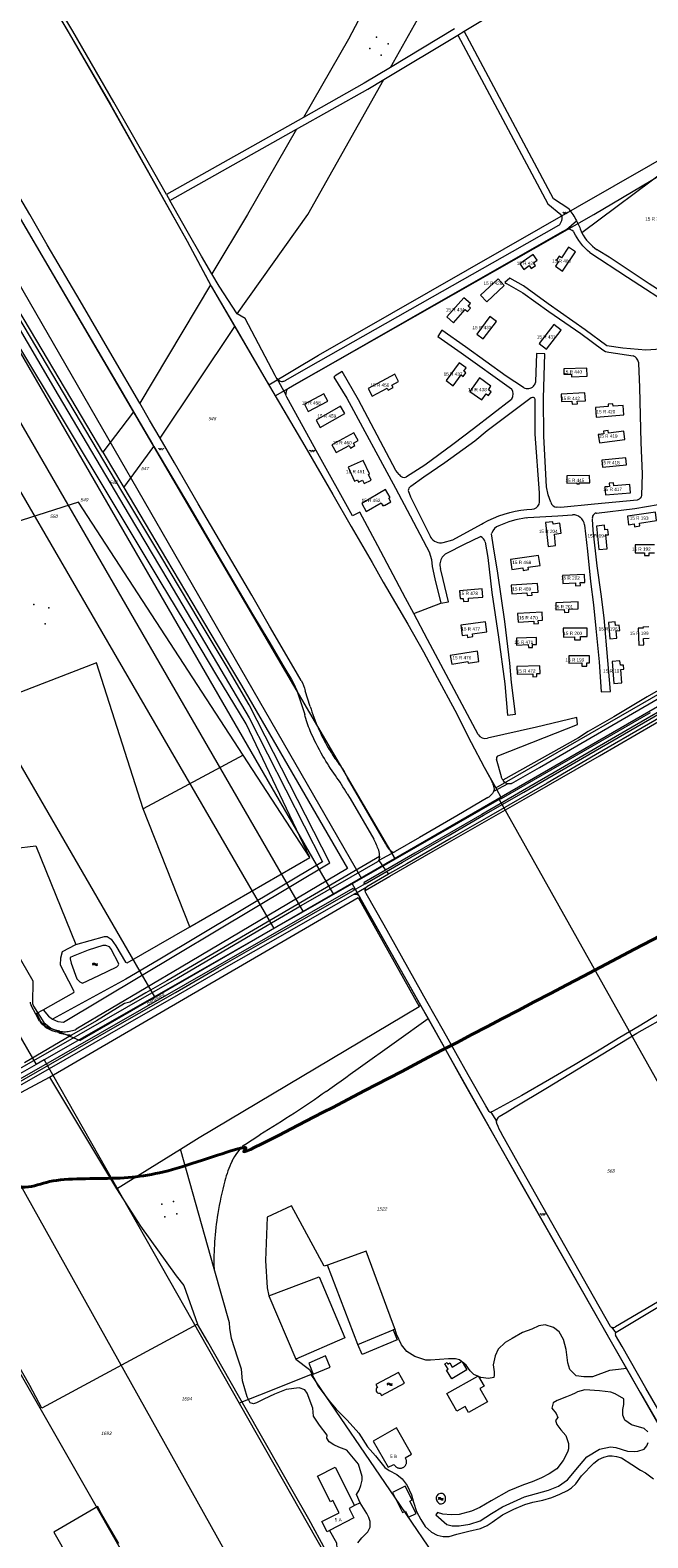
# Model space of a CAD drawing. Header units: metres. Extents: x 172462 to 175458, y 452773 to 455615.
# Tile 12 of 45: x 173588 to 173867, y 453403 to 454083. Entities that reach past the tile are written whole.
import ezdxf
from ezdxf.enums import TextEntityAlignment as Align

# ---------------------------------------------------------------- set-up
doc = ezdxf.new("R2010")
doc.units = ezdxf.units.M
doc.header["$MEASUREMENT"] = 0
doc.linetypes.add('DGN Style 3', pattern=[149.865194, 107.046567, -42.818627])
doc.linetypes.add('DGN Style 7', pattern=[214.093135, 96.341911, -42.818627, 32.11397, -42.818627])
for name, color, linetype, lineweight in [('BGT Ondergrond', 7, 'Continuous', 0), ('DKK ondergrond', 7, 'Continuous', 0), ('DWA hoofdleiding (stramien) (revisie)', 11, 'DGN Style 3', 0), ('Meldgebied', 5, 'Continuous', 40), ('Pers-druk hoofdleiding (stramien) (revisie)', 30, 'DGN Style 7', 0)]:
    doc.layers.add(name, color=color, linetype=linetype, lineweight=lineweight)
doc.styles.add('Style-Arial', font='arial.ttf')
doc.styles.add('Style-arial I 0.26180', font='arial.shx', dxfattribs={"oblique": 15})

# ---------------------------------------------------------------- blocks, each defined once
blk = doc.blocks.new('BGT-296')
at = {"layer": 'BGT Ondergrond', "color": 140, "linetype": 'Continuous', "lineweight": 0, "extrusion": (0, 0, -1)}
for centre in [(0.04, -0.026), (0.04, -0.066)]:
    blk.add_arc(centre, 0.0608, 48.8879, 131.1121, dxfattribs=at)
at = {"layer": 'BGT Ondergrond', "color": 140, "linetype": 'Continuous', "lineweight": 0}
for centre in [(0.04, 0.066), (0.04, 0.026)]:
    blk.add_arc(centre, 0.0608, 228.8879, 311.1121, dxfattribs=at)
blk = doc.blocks.new('*U16')
at = {"layer": 'BGT Ondergrond', "color": 7, "linetype": 'Continuous', "lineweight": 0}
for centre in [(-0.3, 0.35), (0, 0.25), (-0.1, -0.05), (0.1, -0.45), (0.2, -0.15)]:
    blk.add_circle(centre, 0.0447, dxfattribs=at)
blk = doc.blocks.new('BGT-271C_1')
at = {"layer": 'BGT Ondergrond', "color": 7, "linetype": 'Continuous', "lineweight": 0, "xscale": 0.07267220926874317, "yscale": 0.07267220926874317, "zscale": 0.07267220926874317, "rotation": 243.434948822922}
blk.add_blockref('*U16', (0, 0), dxfattribs=at)

msp = doc.modelspace()

# ---------------------------------------------------------------- linework, layer by layer
at = {"layer": 'BGT Ondergrond', "color": 7, "linetype": 'Continuous', "lineweight": 0, "flags": 128}
for points in [[(173784.21, 454082.67), (173799.37, 454091.77), (173891, 454143.94)], [(173756.6, 454125.93), (173732, 454079.11), (173711.66, 454043.77)], [(173596.45, 454097.8), (173605.94, 454081.72), (173624.52, 454049.63)], [(173649.89, 454008.99), (173644.17, 454019.15), (173626.08, 454050.63), (173607.53, 454082.66), (173598.07, 454098.69)], [(173751.06, 454066.41), (173767.22, 454095.17), (173770.82, 454100.65)], [(173779.86, 454083.72), (173751.06, 454066.41)], [(173747.95, 454060.88), (173781.34, 454080.94)], [(173781.34, 454080.94), (173784.21, 454082.67)], [(173781.34, 454080.94), (173822.02, 454004.78), (173827.96, 454000)], [(173831.53, 454002.51), (173824.57, 454007.1), (173784.21, 454082.67)], [(173637.8, 453914.82), (173625.38, 453936.23), (173610.87, 453961.05), (173596.06, 453986.29), (173588.2, 454000), (173546.88, 454070.15)], [(173544.8, 454064.58), (173594.69, 453979.66), (173612.93, 453948.69), (173628.94, 453921.32), (173635.06, 453910.91)], [(173751.06, 454066.41), (173739.12, 454059.23), (173711.66, 454043.77)], [(173681.74, 453955.18), (173713.74, 454000), (173747.95, 454060.88)], [(173708.59, 454038.44), (173740.7, 454056.52), (173747.95, 454060.88)], [(173946.23, 454061.95), (173876.98, 454021.26), (173837.32, 453991.74)], [(173624.52, 454049.63), (173659.15, 453988), (173669.78, 453968.2)], [(173621.19, 453892.68), (173606.71, 453917.14), (173588.49, 453947.81), (173529.8, 454046.21), (173322.41, 453928.51), (173269.1, 453898.26), (173261.61, 453894.47)], [(173711.66, 454043.77), (173649.89, 454008.99)], [(173171.86, 453835.6), (173272.05, 453893.03), (173529.71, 454039.27), (173560.39, 453987.31), (173582.27, 453950.42), (173601.05, 453918.51), (173633.01, 453864.36), (173650.46, 453834.92), (173665.56, 453809.58), (173677.85, 453788.61), (173687.18, 453772.93), (173720.35, 453707.84), (173646.16, 453663.54), (173631.46, 453654.87), (173598.42, 453636.94)], [(173687.23, 453778.77), (173677.22, 453795.67), (173664.57, 453816.72), (173647.31, 453845.86), (173629.73, 453875.18), (173613.49, 453902.6), (173572.99, 453970.55), (173531.11, 454041.21), (173271.56, 453893.91)], [(173651.43, 454006.25), (173708.59, 454038.44)], [(173708.59, 454038.44), (173686.47, 454000), (173670.39, 453973.22)], [(173714.61, 453709.89), (173685.86, 453770.16), (173672.65, 453791.96), (173661.8, 453810.16), (173647.06, 453834.61), (173631.66, 453860.05), (173597.52, 453917.04), (173578.43, 453948.69), (173560.95, 453977.99), (173527.92, 454032.5), (173400.37, 453960.11)], [(173649.89, 454008.99), (173651.43, 454006.25)], [(174290.63, 454014.1), (174000, 453850.15), (173983.45, 453840.34), (173956.93, 453824.74), (173929.65, 453808.95), (173909.49, 453797.21), (173883.25, 453782.11), (173857.27, 453766.98), (173827.68, 453749.82), (173810.61, 453739.88), (173792.19, 453729.21), (173761.92, 453711.74), (173748.79, 453704.11)], [(173670.39, 453973.22), (173665.68, 453981.15), (173659.18, 453992.52), (173651.43, 454006.25)], [(173827.41, 453995.48), (173827.16, 453995.22), (173826.88, 453995), (173805.9, 453983.13)], [(173830.49, 453993.25), (173834.93, 453997.21)], [(173775.93, 453962.29), (173828.58, 453992.29), (173830.1, 453993.13), (173830.27, 453993.19), (173830.49, 453993.25)], [(173833.6, 453992.3), (173833.75, 453992)], [(173837.32, 453991.74), (173837.17, 453992.18)], [(173805.9, 453983.13), (173769.78, 453962.64), (173712.76, 453930.33), (173703.59, 453925.12), (173703.56, 453925.1)], [(173840.98, 453982.82), (173858, 453971.69), (173879.74, 453957.55), (173896.13, 453946.69), (173899.48, 453944.32), (173899.83, 453943.96)], [(173903.92, 453944.83), (173901.66, 453946.75), (173887.8, 453955.96), (173867.7, 453968.73), (173849.68, 453980.68), (173844.74, 453983.73), (173844.31, 453984.03)], [(173669.78, 453968.2), (173637.8, 453914.82)], [(173669.78, 453968.2), (173670.08, 453967.64), (173680.68, 453949.52)], [(173681.74, 453955.18), (173673.69, 453967.67), (173670.39, 453973.22)], [(173899.16, 453943.05), (173899.11, 453943.05), (173883.76, 453940.38), (173879.68, 453939.67), (173875.32, 453939.32), (173866.33, 453938.72), (173855.81, 453939.75), (173848.73, 453940.68), (173838.86, 453947.97), (173822.2, 453959.74), (173811.07, 453967.85), (173804.82, 453971.23), (173802.67, 453969.37), (173803.42, 453968.9), (173810.69, 453964.68), (173822.46, 453956.29), (173836.95, 453946.26), (173846.82, 453938.87), (173848.09, 453938.23), (173849.63, 453937.86)], [(173704.54, 453921.29), (173704.62, 453921.36), (173704.96, 453921.7), (173708.57, 453923.7), (173723.12, 453932.07), (173775.93, 453962.29)], [(173699.9, 453925.77), (173699.35, 453926.48), (173698.92, 453927.3), (173685.45, 453953.02), (173681.74, 453955.18)], [(173647.02, 453899.04), (173680.68, 453949.52)], [(173680.68, 453949.52), (173694.95, 453925.12), (173712.31, 453895.39), (173724.91, 453873.61), (173733.19, 453859.22), (173742.7, 453842.94), (173747.73, 453834.11)], [(173811.07, 453921.89), (173803.19, 453927.08), (173784.8, 453940.29), (173774.2, 453947.76), (173772.42, 453944.88), (173782.84, 453937.59), (173805.67, 453921.38)], [(173823.38, 453870.17), (173822.11, 453873.44), (173821.49, 453877.17), (173820.28, 453899.95), (173820.14, 453917.19), (173820.74, 453937.16), (173816.84, 453937.26), (173816.49, 453924.42), (173816.45, 453924.22)], [(173849.63, 453937.86), (173860.52, 453936.29)], [(173754.96, 453882.6), (173753.42, 453884.51), (173743.67, 453902.96), (173736.54, 453916.32), (173729.22, 453929.14), (173726.04, 453927.15), (173725.4, 453926.6), (173731.27, 453917.15), (173738.32, 453903.97), (173746.27, 453889.25), (173753.22, 453876.52), (173759.91, 453864.07), (173767.31, 453850.08), (173768.48, 453847.81), (173769.57, 453844.26), (173769.83, 453841.09), (173770.99, 453835.64), (173773.69, 453824.56)], [(173862.91, 453933.35), (173862.94, 453933.11), (173862.96, 453932.92), (173863.46, 453921.94), (173863.69, 453909.5), (173864.02, 453897.16), (173864.6, 453882.91), (173864.3, 453873.2), (173864.09, 453872.63), (173863.72, 453872), (173863.23, 453871.57), (173862.41, 453871.16), (173843.07, 453869.23), (173827.82, 453867.83), (173826.18, 453867.9), (173826.15, 453867.9)], [(173703.76, 453918.76), (173699.9, 453925.77)], [(173700.57, 453925.17), (173699.9, 453925.77)], [(173647.02, 453899.04), (173642.25, 453907.16), (173637.8, 453914.82)], [(173761.5, 453819.92), (173757.84, 453826.88), (173745.26, 453850.54), (173737.13, 453865.67), (173733.88, 453864.07), (173718.25, 453892.2), (173704.23, 453917.63), (173703.94, 453918.15), (173703.76, 453918.76)], [(173805.79, 453916.77), (173805.66, 453916.57), (173788.47, 453903.27), (173779.19, 453896.22), (173766.55, 453886.9), (173758.17, 453881.66)], [(173814.48, 453917.22), (173794.66, 453902.39), (173789.11, 453897.77), (173775.47, 453888.01), (173766.11, 453881.4), (173760.2, 453877.25), (173760.08, 453877.19)], [(173816.38, 453900.87), (173816.34, 453915.84), (173816.34, 453916.49), (173816.33, 453916.51)], [(173635.06, 453910.91), (173621.19, 453892.68)], [(173635.06, 453910.91), (173643.6, 453896.39), (173644.22, 453895.34)], [(173818.21, 453874.36), (173816.38, 453900.87)], [(173630.56, 453876.88), (173644.22, 453895.34)], [(173644.22, 453895.34), (173660.8, 453867.2), (173673.7, 453845.19), (173688.75, 453819.68), (173696.01, 453807.42), (173702.85, 453795.84), (173706.3, 453790.15), (173707.22, 453788.53), (173708.04, 453786.87)], [(173710.67, 453789.75), (173707.37, 453795.46), (173696.39, 453814.2), (173688.36, 453828.21), (173677.82, 453846.18), (173664.23, 453869.49), (173653.5, 453887.99), (173647.02, 453899.04)], [(173621.19, 453892.68), (173625.03, 453886.2), (173630.56, 453876.88)], [(174037.92, 453880.81), (174024.61, 453872.95), (174014.34, 453866.91), (174006.33, 453862.12), (173983.42, 453849.04), (173964.42, 453838.31), (173935.41, 453821.43), (173929.04, 453817.91), (173907.49, 453805.73), (173888.58, 453794.81), (173879.12, 453789.58), (173873.94, 453786.33), (173866.85, 453782.27), (173851.75, 453773.25), (173840.2, 453766.66), (173835.93, 453763.77), (173801.64, 453744.79)], [(173630.56, 453876.88), (173649.88, 453844.34), (173672.8, 453805.8), (173683.77, 453787.42), (173731.61, 453704.93), (173656.5, 453660.42), (173609.17, 453632.38)], [(173759.01, 453875.43), (173760.1, 453872.62), (173768.85, 453854.9), (173768.95, 453854.71), (173769.09, 453854.45)], [(173818.06, 453869.29), (173818.2, 453870.19), (173818.21, 453874.36)], [(173610.1, 453870.12), (173558.65, 453853.78)], [(173684.52, 453756.02), (173610.1, 453870.12)], [(173812.48, 453866.84), (173814.75, 453867.02), (173814.77, 453867.02)], [(173843.89, 453865.28), (173843.98, 453865.29), (173861.3, 453867.26), (173871.8, 453869.11)], [(173774.83, 453851.98), (173779.19, 453853.24), (173792.1, 453860.28), (173792.83, 453860.7)], [(173799.89, 453859.51), (173799.92, 453859.52)], [(173812.26, 453863.15), (173813.01, 453863.25), (173826.53, 453864.02), (173833.21, 453864.46)], [(173838.59, 453859.93), (173838.6, 453859.88), (173839.93, 453848.08), (173841.26, 453834.46), (173842.68, 453823.93), (173843.65, 453813.22), (173845.15, 453798.15), (173846.12, 453784.53), (173850.38, 453784.79), (173849.15, 453798.68), (173847.38, 453817.92), (173846.14, 453828.73), (173844.27, 453841.53), (173842.5, 453857.6), (173842.15, 453862.59)], [(173776.27, 453847.09), (173776.38, 453847.15), (173784.38, 453851.3), (173791.65, 453854.64)], [(173793.72, 453852.21), (173793.73, 453852.19), (173794.89, 453845.19), (173796.75, 453829.49), (173799.78, 453809.24), (173802.54, 453788.27), (173803.87, 453774.02), (173807.41, 453774.55), (173805.63, 453788.81), (173804.81, 453797.6), (173802.59, 453816.39), (173799.47, 453838.09), (173797.57, 453850.01), (173796.66, 453855.92), (173796.73, 453856.19)], [(173773.69, 453824.56), (173777.23, 453825.27), (173774.71, 453835.26), (173773.55, 453840.26)], [(173747.73, 453834.11), (173758.8, 453815.07), (173765.84, 453802.66), (173772.09, 453791.06), (173779.97, 453776.36), (173787.49, 453761.79), (173793.33, 453750.64), (173796.64, 453744.62), (173796.76, 453744.4)], [(173805.68, 453743.23), (173806.65, 453743.79), (173818.2, 453750.43), (173895.82, 453795.5), (173915.63, 453807.09), (173962.42, 453834.29)], [(173761.5, 453819.92), (173773.69, 453824.56)], [(173790.53, 453765.27), (173767.67, 453808.19), (173761.5, 453819.92)], [(173932.96, 453808.09), (173914.36, 453797.39), (173892.09, 453784.29), (173867.4, 453770.03), (173843.6, 453756.1), (173821.76, 453743.42), (173796.28, 453728.8), (173778.43, 453718.53), (173758.34, 453707.04)], [(173845.3, 453755.72), (173878.5, 453774.97), (173905.63, 453790.88), (173923.71, 453801.45), (173934.28, 453807.58)], [(173639.33, 453731.75), (173618.33, 453797.67), (173572.92, 453780.23)], [(173708.04, 453786.87), (173708.77, 453785.16), (173712.27, 453774.36)], [(173714.77, 453777.94), (173712.53, 453785.1)], [(173749.13, 453703.51), (173756.41, 453707.73), (173776.98, 453719.6), (173792.96, 453728.88), (173811.14, 453739.33), (173894.58, 453787.65)], [(173598.42, 453636.94), (173600.84, 453635.81), (173603.43, 453635.58), (173723.59, 453707.41), (173687.23, 453778.77)], [(173799.48, 453755.69), (173799.96, 453755.88), (173835.39, 453769.88), (173835.04, 453772.96), (173816.88, 453768.65), (173794.72, 453763.62)], [(173684.52, 453756.02), (173639.33, 453731.75)], [(173714.61, 453709.89), (173684.52, 453756.02)], [(173739.53, 453694.94), (173750.69, 453701.36), (173770.3, 453712.64), (173811.27, 453736.23), (173845.3, 453755.72)], [(173801.64, 453744.79), (173801.16, 453745.89), (173801.08, 453746.18), (173798.82, 453754.17)], [(173750.39, 453713.64), (173749.21, 453715.39), (173748.89, 453715.95), (173731.66, 453745.83), (173730.17, 453748.42)], [(173801.64, 453744.79), (173802.33, 453743.84)], [(173731.5, 453738.58), (173732.75, 453736.44), (173743.53, 453718.06)], [(173794.91, 453736.85), (173780.94, 453728.67), (173764.15, 453718.88), (173753.15, 453712.5), (173753, 453712.41)], [(173797.54, 453739.58), (173797.02, 453738.73)], [(173797.42, 453742.57), (173797.63, 453741.57), (173797.76, 453740.56), (173797.54, 453739.58)], [(173803.93, 453743.08), (173797.54, 453739.58)], [(173660.38, 453678.59), (173639.33, 453731.75)], [(173571.28, 453685.1), (173560.48, 453711.49), (173590.85, 453715.07)], [(173590.85, 453715.07), (173608.93, 453670.53)], [(173746.11, 453710.28), (173650.03, 453654.2), (173640.6, 453648.83), (173633.3, 453644.61), (173630.89, 453644.02), (173618.32, 453636.16), (173606.94, 453629.65)], [(173660.38, 453678.59), (173714.61, 453709.89)], [(173753, 453712.41), (173745.72, 453708.42)], [(173745.72, 453708.42), (173745.99, 453708.94), (173746.09, 453709.47), (173746.12, 453710.01), (173746.12, 453710.14), (173746.11, 453710.28)], [(173560.37, 453601.43), (173599.13, 453623.44), (173654.55, 453655.24), (173691.13, 453676.73), (173710.66, 453688.15), (173733.17, 453701.06), (173745.31, 453708), (173745.72, 453708.42)], [(173748.79, 453704.11), (173739.16, 453698.5)], [(173739.58, 453697.98), (173749.13, 453703.51)], [(173745.72, 453708.42), (173748.79, 453704.11)], [(173749.13, 453703.51), (173750.06, 453702.25)], [(173758.34, 453707.04), (173750.57, 453702.55), (173750.06, 453702.25)], [(173734.03, 453695.83), (173391.63, 453500), (173382.43, 453494.84), (173343.35, 453472.74), (173320.9, 453460.25), (173300.37, 453448.78), (173283.71, 453439.37), (173264.32, 453428.3), (173245.01, 453417.15), (173228.05, 453407.46), (173205.65, 453394.59), (173191.02, 453386.1), (173194.44, 453387.49)], [(173739.58, 453697.98), (173734.33, 453694.91)], [(173734.64, 453693.22), (173740.28, 453696.6)], [(173750.06, 453702.25), (173740.28, 453696.6)], [(173729.61, 453690.47), (173695.65, 453670.97), (173675.84, 453659.74), (173655.22, 453647.87), (173631.22, 453634.14), (173596.93, 453614.46), (173564.69, 453596.14), (173527.79, 453575.07), (173501.21, 453559.98), (173477.6, 453546.47), (173459.73, 453536.15), (173431.83, 453520.28)], [(173472.88, 453545.37), (173493.26, 453557.01), (173546.81, 453587.69), (173573.38, 453602.82), (173597.71, 453616.77), (173628.85, 453634.59), (173653.95, 453648.98), (173673.38, 453660.17), (173693.39, 453671.58), (173706.93, 453679.33), (173726.69, 453690.62), (173734.33, 453694.91)], [(173597.11, 453610.64), (173736.36, 453691.79), (173763.9, 453642.67)], [(173734.64, 453693.22), (173729.61, 453690.47)], [(173764.54, 453643.27), (173759.4, 453652.43), (173751.56, 453666.28), (173742.19, 453682.96), (173737.23, 453691.85), (173737.1, 453692.08), (173736.71, 453692.54), (173736.27, 453692.96)], [(173795.54, 453595.23), (173793.97, 453597.72), (173786.01, 453611.76), (173774.94, 453631.61), (173767.47, 453644.81), (173748.08, 453679.33), (173740, 453693.57), (173739.68, 453694.13), (173739.53, 453694.94)], [(173952.28, 453686.28), (173925.33, 453671.11), (173911.01, 453663), (173902.27, 453657.81), (173891.45, 453650.97), (173881.49, 453644.8), (173863.23, 453633.69), (173854.54, 453628.61), (173845.99, 453623.34), (173834.3, 453616.35), (173822.8, 453609.59), (173810.22, 453602.4), (173797.09, 453595.23), (173796.65, 453594.99), (173796.36, 453594.9)], [(173608.93, 453670.53), (173621.83, 453674.13), (173623.1, 453674.13), (173624.91, 453673.03), (173627.08, 453669.94), (173631.42, 453662.67), (173632.1, 453662.27), (173660.38, 453678.59)], [(173594.18, 453641.15), (173608.11, 453648.93), (173608.2, 453649.36), (173605.8, 453654.02), (173602.01, 453661.29), (173602.2, 453664.56), (173602.93, 453667.46), (173608.93, 453670.53)], [(173625.25, 453667.81), (173625.07, 453668.35), (173624.08, 453669.53), (173622.44, 453670.17), (173621.08, 453670.18), (173614.45, 453668.02), (173607.73, 453665.31), (173606.46, 453664.68), (173606.37, 453664.04), (173606.81, 453662.14), (173609.43, 453655.14), (173610.69, 453653.69), (173611.96, 453653.14), (173619.32, 453656.57), (173627.41, 453660.54), (173628.14, 453661.17), (173628.32, 453661.72), (173628.14, 453662.44), (173625.25, 453667.81)], [(173799.94, 453592.79), (173800.11, 453592.9), (173803.74, 453595.07), (173807.35, 453597.27), (173821.17, 453605.55), (173842.71, 453618.75), (173862.27, 453630.49), (173877.71, 453639.31), (173914.08, 453659.85)], [(173590.88, 453639.16), (173588.91, 453642.75), (173588.74, 453643.07)], [(173591.38, 453639.46), (173591.33, 453639.58), (173594.18, 453641.15)], [(173594.18, 453641.15), (173596.58, 453638.16), (173598.42, 453636.94)], [(173656.16, 453578.21), (173664.65, 453583.46), (173763.9, 453642.67)], [(173763.9, 453642.67), (173764.54, 453643.27)], [(173764.54, 453643.27), (173767.97, 453637.16)], [(173590.88, 453639.16), (173590.95, 453639.2), (173591.38, 453639.46)], [(173592.61, 453636.02), (173590.88, 453639.16)], [(173594.95, 453634.05), (173593.79, 453635.11), (173592.84, 453636.35), (173591.38, 453639.46)], [(173753.76, 453626.98), (173767.97, 453637.16)], [(173767.97, 453637.16), (173776.03, 453622.85), (173784.47, 453607.74), (173800.22, 453579.87), (173810.79, 453561.24), (173851.25, 453490.25), (173857.52, 453479.29)], [(173606.94, 453629.65), (173585.74, 453617.19)], [(173601.66, 453631.43), (173599.15, 453632.05), (173596.96, 453632.88)], [(173601.08, 453630.84), (173599.78, 453631.23), (173598.49, 453631.65)], [(173721.91, 453604.24), (173724.69, 453606.22), (173726.72, 453607.67), (173728.75, 453609.12), (173730.78, 453610.59), (173732.81, 453612.05), (173736.39, 453614.63), (173753.76, 453626.98)], [(173528.35, 453574.02), (173597.11, 453610.64)], [(173597.11, 453610.64), (173627.24, 453560.33)], [(174047.72, 453610.53), (173975.1, 453568.68), (173907.8, 453529.84), (173876.69, 453512.12), (173852.52, 453498)], [(173796.36, 453594.9), (173798.84, 453590.85)], [(173796.36, 453594.9), (173796.36, 453594.9)], [(173799.02, 453589.72), (173798.93, 453590.09), (173798.89, 453590.25), (173798.84, 453590.85)], [(173685.14, 453580.19), (173691.95, 453584.67)], [(173808.81, 453571.54), (173801.08, 453585.28)], [(173663.81, 453499.26), (173593.57, 453461.41), (173588.17, 453471.51), (173581.88, 453482.7), (173564.8, 453512.46), (173564.71, 453512.64), (173555.82, 453528.58), (173548.04, 453542.21), (173528.35, 453574.02)], [(173627.24, 453560.33), (173656.16, 453578.21)], [(173671.36, 453524.24), (173656.16, 453578.21)], [(173850.33, 453498.14), (173838.18, 453519.73), (173827.73, 453538.06), (173808.81, 453571.54)], [(173627.24, 453560.33), (173638.19, 453543.41), (173654.2, 453521), (173657.68, 453516.76), (173663.81, 453499.26)], [(173722.49, 453525.87), (173721.07, 453525.35), (173706.26, 453552.62), (173695.36, 453547.57), (173694.58, 453527.96), (173695.27, 453515.62), (173696.03, 453512.06)], [(173852.66, 453495.43), (173852.93, 453495.66), (173881.49, 453512.71), (173916.16, 453532.53), (173941.35, 453547.06)], [(173739.97, 453532.2), (173722.49, 453525.87)], [(173736.3, 453490.12), (173722.49, 453525.87)], [(173753.07, 453496.8), (173751.95, 453500), (173739.97, 453532.2)], [(173678.25, 453499.78), (173671.36, 453524.24)], [(173696.03, 453512.06), (173718.74, 453520.64)], [(173718.74, 453520.64), (173730.34, 453493.05), (173708.27, 453483.41)], [(173696.03, 453512.06), (173708.27, 453483.41)], [(173696.4, 453442.35), (173682.34, 453466.87), (173668.59, 453491.29), (173663.81, 453499.26)], [(173737.37, 453418.66), (173735.63, 453422.37), (173736.8, 453424.28), (173737.68, 453426.4), (173738.14, 453428.78), (173738.16, 453430.44), (173736.61, 453436.01), (173731.35, 453442.32), (173727.61, 453443.7), (173725.45, 453444.75), (173723.29, 453446.17), (173722.21, 453447.76), (173722.46, 453449.17), (173718.9, 453453.72), (173716.24, 453457.72), (173715.95, 453461.36), (173713.39, 453468.09), (173712.4, 453469.66), (173709.83, 453470.53), (173703.97, 453469.83), (173698.67, 453467.7), (173693.81, 453465.42), (173690.52, 453463.72), (173689.09, 453463.29), (173687.66, 453463.73), (173686.24, 453466.44), (173684.25, 453473.6), (173683.7, 453478.89), (173682.14, 453483.89), (173679.3, 453492.76), (173678.46, 453497.48), (173678.25, 453499.78)], [(173857.52, 453479.29), (173853.92, 453478.79), (173849.92, 453478.37), (173842.2, 453475.5), (173838.33, 453475.54), (173834.76, 453475.98), (173831.91, 453478.85), (173831.06, 453481.85), (173830.36, 453487.85), (173829.09, 453492.29), (173827.1, 453495.72), (173824.53, 453497.73), (173820.82, 453498.88), (173817.96, 453498.46), (173814.81, 453497.04), (173810.52, 453495.48), (173805.94, 453492.78), (173802.79, 453490.93), (173799.63, 453487.94), (173798.2, 453484.94), (173797.33, 453480.94), (173797.75, 453477.79), (173797.75, 453476.22), (173797.6, 453475.22), (173795.17, 453474.66), (173791.74, 453475.24), (173790.8, 453475.63)], [(173753.07, 453496.8), (173752.14, 453496.74)], [(173783.04, 453482.43), (173782.19, 453483.12), (173780.33, 453483.56), (173777.19, 453483.56), (173769.04, 453483.01), (173766.89, 453483.02), (173762.04, 453484.6), (173758.33, 453486.9), (173755.91, 453489.91), (173753.78, 453494.77), (173753.07, 453496.8)], [(173851.13, 453497.69), (173850.95, 453497.71)], [(173852.66, 453495.43), (173851.13, 453497.69)], [(173874.43, 453456.33), (173866.26, 453470.43), (173855.52, 453489.09), (173852.5, 453494.26)], [(173708.27, 453483.41), (173714.42, 453478.8), (173718.4, 453471.22), (173723.1, 453464.78), (173726.52, 453460.91), (173731.51, 453455.89), (173736.64, 453450.02), (173740.63, 453443.86), (173744.19, 453439.85), (173748.46, 453434.55), (173750.34, 453433.25), (173753.91, 453431.38), (173756.27, 453429.39), (173758.45, 453426.43), (173760.54, 453422.28), (173761.35, 453418.85), (173762.75, 453414.69), (173764.63, 453411.02), (173766.68, 453407.99), (173769.56, 453405.43), (173772.05, 453404.05), (173774.84, 453403.36), (173777.54, 453403.45), (173780.91, 453404.44), (173786.4, 453405.86), (173791.63, 453406.97), (173794.7, 453408.36), (173796.9, 453409.84), (173801.63, 453413.16), (173806.68, 453415.77), (173811.68, 453417.91), (173815.19, 453418.93), (173819.82, 453419.84), (173823.77, 453420.97), (173827.45, 453422.5), (173830.9, 453424.19), (173832.75, 453425.44), (173834.59, 453427.22), (173837.28, 453430.79), (173842.8, 453436.52), (173844.92, 453438.22), (173847.23, 453439.26), (173849.55, 453439.76), (173851.09, 453439.87), (173852.98, 453439.49), (173855.23, 453438.85), (173859.96, 453435.9), (173863.9, 453433.41), (173866.13, 453432.12), (173869.72, 453429.48)], [(173790.42, 453475.78), (173788.6, 453476.53), (173787.03, 453478.11), (173785.18, 453480.68), (173783.34, 453482.19)], [(173857.52, 453479.29), (173863.73, 453468.44), (173875.31, 453448.44), (173886.95, 453428.01), (173892.39, 453417.36), (173893.52, 453415.15)], [(173754.64, 453477.44), (173744.4, 453472.03), (173745.08, 453470.71), (173744.69, 453470.31), (173744.5, 453469.93), (173744.46, 453469.49), (173744.58, 453468.96), (173744.82, 453468.57), (173745.16, 453468.26), (173745.57, 453468.11), (173746.04, 453468.08), (173746.36, 453468.16), (173746.99, 453466.99), (173757.36, 453472.59), (173754.64, 453477.44)], [(173850.44, 453468.51), (173845.28, 453469.11), (173838.67, 453469.56), (173835.4, 453468.7), (173834.33, 453468.17), (173832.72, 453467.28), (173830.47, 453466.5), (173826.27, 453464.86), (173824.5, 453463.7), (173823.86, 453461.38), (173825.77, 453458.87), (173826.51, 453457.17), (173825.42, 453455.72), (173826.14, 453453.98), (173827.88, 453451.58), (173830.2, 453449.03), (173831.28, 453445.39), (173831.41, 453442.93), (173831.12, 453441.91), (173829.88, 453439.37), (173828.93, 453437.7), (173826.09, 453433.93), (173822.6, 453431.69), (173819.11, 453429.96), (173814.96, 453428.08), (173811.04, 453426.78), (173804.49, 453424.04), (173796.49, 453419.56), (173791.4, 453416.45), (173787.62, 453414.93), (173781.95, 453413.28), (173778.39, 453413.21), (173774.69, 453413.44), (173772.22, 453414.32), (173771.47, 453413.22), (173776.39, 453408.8), (173778.8, 453408.2), (173781.93, 453408.18), (173786.86, 453409.06), (173791.47, 453410.54), (173796.62, 453413.86), (173801.49, 453416.82), (173811.42, 453421.35), (173822.25, 453424.39), (173826.77, 453426.1), (173830.94, 453428.92), (173836.26, 453435.41), (173839.68, 453439.3), (173845.32, 453442.82), (173850.26, 453443.89), (173852.7, 453443.66), (173857.99, 453441.94), (173861.09, 453441.83), (173862.59, 453441.92), (173865.5, 453442.81), (173866.7, 453444.31), (173867.31, 453445.81)], [(173856.37, 453465.55), (173852.47, 453467.85), (173850.44, 453468.51)], [(173867.23, 453450.61), (173865.53, 453452.12), (173859.83, 453453.74), (173856.84, 453455.85), (173855.95, 453458.15), (173855.95, 453460.75), (173856.36, 453463.05), (173856.37, 453465.55)], [(173749.07, 453347.32), (173744.45, 453355.92), (173737.11, 453369.16), (173721.86, 453397.1), (173714.11, 453411.22), (173705.9, 453425.75), (173696.4, 453442.35)], [(173762.53, 453413.73), (173759.7, 453419.43), (173760.72, 453419.93), (173757.63, 453426.17), (173751.91, 453423.33), (173756.44, 453414.21), (173757.81, 453414.89), (173759.2, 453412.08), (173762.53, 453413.73)], [(173628.33, 453400.28), (173620.04, 453414.42), (173618.92, 453416.94), (173598.99, 453405.38), (173605.77, 453393.54), (173606.12, 453392.89), (173614.42, 453378.73)], [(173737.37, 453418.66), (173734.79, 453417.42)], [(173736.24, 453400.6), (173737.99, 453402.85), (173740.83, 453405.5), (173741.75, 453407.58), (173741.84, 453408.83), (173741.84, 453410.16), (173741.18, 453411.99), (173740.35, 453413.75), (173737.37, 453418.66)], [(173772.8, 453418.46), (173773.33, 453418.2), (173774.08, 453418.1), (173774.96, 453418.41), (173775.43, 453418.85), (173775.76, 453419.53), (173775.81, 453420.27), (173775.76, 453421.13), (173775.48, 453421.88), (173775.01, 453422.56), (173774.46, 453422.85), (173773.5, 453422.82), (173772.59, 453422.46), (173771.97, 453421.8), (173771.69, 453421.1), (173771.66, 453420.4), (173771.85, 453419.57), (173772.18, 453419), (173772.8, 453418.46)], [(173723.49, 453406.14), (173726.58, 453400.63), (173726.82, 453397.8), (173726.9, 453395.47), (173727.64, 453392.55), (173731.62, 453384.88), (173736.34, 453375.38), (173744.47, 453361.25), (173747.81, 453354.27), (173751.07, 453348.65), (173749.07, 453347.32)]]:
    msp.add_lwpolyline(points, dxfattribs=at)
at = {"layer": 'BGT Ondergrond', "color": 7, "linetype": 'Continuous', "lineweight": 13, "flags": 128}
for points in [[(173815.55, 453978.22), (173817.2, 453979.38), (173815.37, 453981.98), (173809.42, 453977.79), (173811.22, 453975.23), (173813.62, 453976.92), (173814.49, 453975.69), (173816.39, 453977.03)], [(173834.5, 453983.08), (173831.38, 453985.2), (173828.13, 453980.44), (173827.08, 453981.15), (173825.88, 453979.38), (173826.82, 453978.74), (173825.43, 453976.7)], [(173825.43, 453976.7), (173828.67, 453974.5), (173834.5, 453983.08)], [(173816.39, 453977.03), (173815.55, 453978.22)], [(173799.54, 453971.02), (173791.61, 453963.62), (173794.42, 453960.6)], [(173794.42, 453960.6), (173802.36, 453968), (173799.54, 453971.02)], [(173784.15, 453962.38), (173776.5, 453953.76), (173779.47, 453951.13), (173784.76, 453957.09), (173785.71, 453956.25)], [(173785.71, 453956.25), (173787.08, 453957.8), (173786.09, 453958.68), (173787.06, 453959.79), (173784.15, 453962.38)], [(173798.78, 453951.79), (173795.88, 453953.96), (173789.96, 453946.06), (173792.86, 453943.89)], [(173792.86, 453943.89), (173798.78, 453951.79)], [(173828.07, 453947.8), (173824.8, 453950.32), (173818.18, 453941.73), (173821.45, 453939.21)], [(173821.45, 453939.21), (173828.07, 453947.8)], [(173752.91, 453927.91), (173740.94, 453921.42), (173742.76, 453918.08), (173749.44, 453921.7), (173749.96, 453920.74)], [(173749.96, 453920.74), (173752.14, 453921.93), (173751.56, 453922.99), (173754.66, 453924.67), (173752.91, 453927.91)], [(173782.89, 453927.61), (173783.79, 453926.94), (173784.99, 453928.57), (173784.06, 453929.26), (173785.2, 453930.81), (173782.06, 453933.12), (173776.12, 453925.05), (173779.29, 453922.72)], [(173779.29, 453922.72), (173782.89, 453927.61)], [(173839.61, 453930.69), (173829.19, 453930.38), (173829.26, 453927.9), (173832.74, 453928), (173832.77, 453926.78), (173839.72, 453926.99)], [(173839.72, 453926.99), (173839.61, 453930.69)], [(173796.35, 453922.55), (173791.12, 453926.25), (173786.82, 453920.17), (173792.21, 453916.36), (173794.12, 453919.06), (173795.17, 453918.32), (173796.4, 453920.05), (173795.19, 453920.9)], [(173795.19, 453920.9), (173796.35, 453922.55)], [(173722.68, 453915.73), (173720.92, 453919.03), (173712.14, 453914.37), (173713.9, 453911.06)], [(173713.9, 453911.06), (173722.68, 453915.73)], [(173728.5, 453913.45), (173717.41, 453907.17), (173719.23, 453903.95)], [(173719.23, 453903.95), (173730.32, 453910.23), (173728.5, 453913.45)], [(173838.8, 453919.46), (173828.06, 453918.99), (173828.21, 453915.57), (173832.92, 453915.78), (173832.98, 453914.43), (173835.36, 453914.53), (173835.31, 453915.74), (173838.96, 453915.9)], [(173838.96, 453915.9), (173838.8, 453919.46)], [(173856.03, 453913.84), (173851.52, 453913.47), (173851.43, 453914.6), (173849.19, 453914.41), (173849.27, 453913.41), (173843.49, 453912.95), (173843.85, 453908.55), (173856.38, 453909.56), (173856.03, 453913.84)], [(173734.3, 453896.84), (173736.41, 453897.98), (173734.52, 453901.46), (173724.54, 453896.04), (173726.44, 453892.54), (173732.3, 453895.72), (173732.89, 453894.62), (173734.91, 453895.71)], [(173856.32, 453902.21), (173849.41, 453901.28), (173849.25, 453902.52), (173847.11, 453902.24), (173847.27, 453901.02), (173844.8, 453900.69), (173845.31, 453896.89), (173856.83, 453898.43), (173856.32, 453902.21)], [(173734.91, 453895.71), (173734.3, 453896.84)], [(173741.14, 453882.74), (173741.56, 453882.93), (173738.73, 453889.05), (173731.92, 453885.91), (173734.77, 453879.73), (173736.03, 453880.31), (173736.51, 453879.26), (173738.36, 453880.11), (173739.04, 453878.63), (173742.33, 453880.15)], [(173857.26, 453890.23), (173846.33, 453889.18), (173846.63, 453886.04), (173857.57, 453887.09), (173857.26, 453890.23)], [(173742.33, 453880.15), (173741.14, 453882.74)], [(173840.89, 453882.18), (173830.59, 453882.03), (173830.64, 453878.83), (173835.05, 453878.89), (173835.05, 453878.5), (173836.25, 453878.52), (173836.24, 453878.89), (173840.93, 453878.96)], [(173840.93, 453878.96), (173840.89, 453882.18)], [(173751.22, 453870.4), (173750.31, 453871.93), (173750.9, 453872.28), (173748.75, 453875.91), (173738.09, 453869.59), (173740.08, 453865.91), (173746.82, 453869.9)], [(173859.01, 453878.17), (173851.85, 453877.57), (173851.74, 453878.96), (173849.74, 453878.79), (173849.87, 453877.26), (173847.79, 453877.09), (173848.1, 453873.43), (173859.33, 453874.36), (173859.01, 453878.17)], [(173746.82, 453869.9), (173747.59, 453868.6), (173748.17, 453868.94), (173748.33, 453868.68), (173751.22, 453870.4)], [(173871.11, 453861.89), (173870.57, 453865.7), (173857.94, 453863.87), (173858.5, 453860.03), (173860.97, 453860.39), (173861.16, 453859.1), (173863.52, 453859.44), (173863.33, 453860.77), (173871.11, 453861.89)], [(173828.01, 453856.13), (173827.51, 453860.66), (173824.46, 453860.32), (173824.35, 453861.33), (173820.99, 453860.95), (173822.19, 453850.25), (173825.54, 453850.62), (173824.96, 453855.79)], [(173848.2, 453855.37), (173849.39, 453855.48), (173849.16, 453857.82), (173847.8, 453857.69), (173847.6, 453859.74), (173844.01, 453859.38), (173845.06, 453848.82), (173848.82, 453849.2)], [(173824.96, 453855.79), (173828.01, 453856.13)], [(173848.82, 453849.2), (173848.2, 453855.37)], [(173817.8, 453846.19), (173805.14, 453844.25), (173805.82, 453839.84), (173810.68, 453840.59), (173810.86, 453839.37), (173813.34, 453839.75), (173813.18, 453840.79), (173818.5, 453841.61)], [(173818.5, 453841.61), (173817.8, 453846.19)], [(173870.22, 453850.92), (173861.49, 453850.92), (173861.49, 453847.29), (173865.61, 453847.29), (173865.61, 453846.09), (173867.82, 453846.09), (173867.82, 453847.29), (173870.22, 453847.29)], [(173817.38, 453833.52), (173805.47, 453832.77), (173805.72, 453828.78), (173812.55, 453829.21), (173812.62, 453828.01), (173814.93, 453828.15), (173814.86, 453829.38), (173817.63, 453829.55), (173817.38, 453833.52)], [(173838.65, 453837.57), (173828.58, 453837.16), (173828.72, 453833.5), (173834.47, 453833.74), (173834.52, 453832.42), (173836.74, 453832.51), (173836.68, 453833.86), (173838.79, 453833.95), (173838.65, 453837.57)], [(173792.42, 453831.11), (173782.08, 453830.22), (173782.38, 453826.65), (173783.84, 453826.78), (173783.97, 453825.33), (173786.28, 453825.53), (173786.17, 453826.79), (173792.74, 453827.36)], [(173792.74, 453827.36), (173792.42, 453831.11)], [(173835.66, 453825.16), (173825.56, 453824.82), (173825.66, 453821.67), (173829.47, 453821.79), (173829.51, 453820.44), (173831.54, 453820.51), (173831.49, 453821.88), (173835.77, 453822.02), (173835.66, 453825.16)], [(173819.45, 453820.6), (173808.37, 453819.89), (173808.62, 453816.08), (173815.68, 453816.53), (173815.76, 453815.31), (173817.81, 453815.44), (173817.72, 453816.81), (173819.69, 453816.93), (173819.45, 453820.6)], [(173793.86, 453816.19), (173782.75, 453814.69), (173783.37, 453810.05), (173785.55, 453810.34), (173785.71, 453809.17), (173788.15, 453809.5), (173787.98, 453810.74), (173794.47, 453811.62), (173793.86, 453816.19)], [(173839.74, 453813.37), (173829, 453813.29), (173829.03, 453809.33), (173834.09, 453809.37), (173834.1, 453808.09), (173836.72, 453808.11), (173836.71, 453809.57), (173839.77, 453809.59), (173839.74, 453813.37)], [(173852.47, 453816.13), (173849.38, 453815.88), (173849.98, 453808.54), (173853.19, 453808.8), (173852.91, 453812.19)], [(173852.91, 453812.19), (173854.45, 453812.31), (173854.26, 453814.66), (173852.6, 453814.53), (173852.47, 453816.13)], [(173867.63, 453813.92), (173864.97, 453813.82), (173864.99, 453813.34), (173862.82, 453813.26), (173863.09, 453805.73), (173865.36, 453805.81), (173865.26, 453808.72), (173867.81, 453808.81)], [(173816.84, 453809.12), (173807.82, 453808.85), (173807.91, 453805.73), (173813.2, 453805.89), (173813.24, 453804.55), (173815.14, 453804.61), (173815.1, 453805.92), (173816.93, 453805.97), (173816.84, 453809.12)], [(173790.21, 453802.89), (173778, 453800.94), (173778.62, 453797.08), (173785.98, 453798.25), (173786.09, 453797.57), (173790.93, 453798.34), (173790.21, 453802.89)], [(173840.82, 453800.86), (173831.46, 453800.79), (173831.48, 453797.56), (173837.4, 453797.61), (173837.42, 453796.21), (173839.66, 453796.23), (173839.65, 453797.64), (173840.84, 453797.65), (173840.82, 453800.86)], [(173854.77, 453796.58), (173854.6, 453798.55), (173851.01, 453798.25), (173851.84, 453788.4), (173855.46, 453788.71), (173854.96, 453794.73)], [(173818.39, 453796.34), (173808.05, 453796.01), (173808.17, 453792.52), (173815.22, 453792.75), (173815.26, 453791.43), (173817.07, 453791.48), (173817.03, 453792.8), (173818.5, 453792.84), (173818.39, 453796.34)], [(173854.96, 453794.73), (173856.29, 453794.84), (173856.13, 453796.69), (173854.77, 453796.58)], [(173736.3, 453490.12), (173752.14, 453496.74)], [(173754.03, 453492.23), (173738.19, 453485.61), (173736.3, 453490.12)], [(173752.14, 453496.74), (173754.03, 453492.23)], [(173723.8, 453479.9), (173721.64, 453484.92), (173714.09, 453481.67)], [(173714.09, 453481.67), (173716.13, 453476.65), (173723.8, 453479.9)], [(173783.34, 453482.19), (173785.45, 453478.69), (173778.7, 453474.6), (173776.32, 453478.53), (173776.98, 453478.93), (173775.54, 453481.31), (173776.53, 453481.91), (173776.94, 453481.24), (173777.77, 453481.74), (173778.88, 453479.91), (173783.04, 453482.43)], [(173783.04, 453482.43), (173783.15, 453482.5), (173783.34, 453482.19)], [(173791.34, 453470.23), (173794.74, 453464.17), (173786.21, 453459.38), (173784.69, 453462.08), (173780.92, 453459.96), (173776.44, 453467.93), (173790.42, 453475.78)], [(173790.42, 453475.78), (173790.64, 453475.91), (173790.8, 453475.63)], [(173790.8, 453475.63), (173793.23, 453471.29), (173791.34, 453470.23)], [(173753.7, 453452.41), (173743.24, 453446.48), (173749.93, 453434.69)], [(173749.93, 453434.69), (173752.21, 453435.75), (173752.69, 453435.97), (173752.72, 453435.91), (173752.84, 453435.68), (173752.98, 453435.46), (173753.15, 453435.25), (173753.33, 453435.06), (173753.53, 453434.89), (173753.74, 453434.73), (173753.96, 453434.59), (173754.2, 453434.48), (173754.45, 453434.39), (173754.7, 453434.32), (173754.96, 453434.27), (173755.22, 453434.25), (173755.49, 453434.25), (173755.75, 453434.27), (173756.01, 453434.32), (173756.26, 453434.39), (173756.51, 453434.49), (173756.74, 453434.6), (173756.97, 453434.74), (173757.18, 453434.9), (173757.38, 453435.08), (173757.56, 453435.27), (173757.72, 453435.48), (173757.86, 453435.7), (173757.98, 453435.93), (173758.08, 453436.18), (173758.15, 453436.43), (173758.21, 453436.69), (173758.23, 453436.95), (173758.24, 453437.21), (173758.22, 453437.48), (173758.18, 453437.74), (173758.11, 453437.99), (173758.02, 453438.24), (173757.91, 453438.48), (173757.78, 453438.71), (173757.63, 453438.92), (173760.44, 453440.52), (173753.7, 453452.41)], [(173718, 453430.62), (173726, 453434.66), (173734.79, 453417.42)], [(173723.49, 453406.14), (173722.35, 453405.55), (173719.98, 453410.19), (173727.78, 453414.08), (173725.03, 453419.62), (173723.91, 453419), (173718, 453430.62)], [(173734.79, 453417.42), (173732.28, 453416.11), (173734.49, 453411.78), (173723.49, 453406.14)]]:
    msp.add_lwpolyline(points, dxfattribs=at)
at = {"layer": 'BGT Ondergrond', "color": 7, "linetype": 'Continuous', "lineweight": 0, "extrusion": (0, 0, -1)}
for centre, radius, start, end in [((-173800.82, 453979.05), 38.64, 142.62764, 151.96322), ((-173800.81, 453979.03), 38.66, 151.94113, 160.10641), ((-173860.42, 454005.55), 29.91, 310.55028, 333.07522), ((-173817.5, 453816.35), 50.75, 60.92007, 84.31941), ((-173694.46, 453780.58), 18.63, 150.51768, 165.95181), ((-173772.76, 453790.5), 62.6, 337.98169, 345.06407), ((-173833.89, 453819.91), 130.38, 330.41974, 336.07145), ((-173808.5, 453806.31), 101.58, 324.18766, 330.02156), ((-173679.91, 453717.69), 58.91, 142.10828, 148.56045), ((-173804.52, 453746.38), 3.35, 280.04826, 310.74238), ((-173804.52, 453746.38), 3.35, 249.77055, 280.07747), ((-173733.78, 453695.25), 0.636, 112.89085, 211.47945), ((-173739.46, 453698.32), 0.354, 250.66567, 31.15495), ((-173741.76, 453694.93), 2.23, 0.29061, 48.25714), ((-173735.17, 453691.24), 2.05, 75.14594, 122.54228), ((-173543.63, 453849.03), 302.83, 233.93357, 237.19065), ((-173296.1, 454236.97), 763.01, 237.35291, 238.74872)]:
    msp.add_arc(centre, radius, start, end, dxfattribs=at)
at = {"layer": 'BGT Ondergrond', "color": 7, "linetype": 'Continuous', "lineweight": 0}
for centre, radius, start, end in [((173821.06, 453999.68), 7.62, 326.48723, 347.64277), ((173826.05, 453998.42), 2.48, 351.51813, 39.63322), ((173831.23, 453990.1), 3.23, 42.7707, 103.2542), ((173858.05, 454003.49), 23.83, 209.54503, 234.77797), ((173859.13, 453932.72), 3.83, 9.55745, 68.84029), ((173702.15, 453927.38), 2.72, 234.43122, 270.91294), ((173701.79, 453928.25), 3.6, 276.37181, 299.30948), ((173706.58, 453919.27), 2.87, 135.24888, 190.35502), ((173802.29, 453918.98), 4.15, 327.66555, 35.28923), ((173812.88, 453925.09), 3.68, 240.52529, 316.11619), ((173812.88, 453925.09), 3.68, 316.10776, 346.32303), ((173815.22, 453916.36), 1.13, 7.61896, 130.58453), ((173757.05, 453883.76), 2.38, 208.9864, 298.22486), ((173761.03, 453875.41), 2.02, 118.06021, 179.29483), ((173814.98, 453870.24), 3.23, 266.28396, 342.95425), ((173826.2, 453870.79), 2.9, 192.34968, 269.01539), ((173801.45, 453854.86), 4.9, 108.58703, 164.24444), ((173819, 453817.36), 46.28, 98.37257, 114.35374), ((173833.48, 453859.31), 5.15, 51.53496, 93.06419), ((173833.48, 453859.32), 5.15, 6.81403, 51.5509), ((173844.31, 453863.1), 2.22, 100.76427, 193.16403), ((173773.65, 453857.14), 5.3, 210.49155, 282.91652), ((173790.64, 453851.68), 3.13, 9.80887, 71.18775), ((173779.13, 453841.99), 5.84, 119.29934, 170.27423), ((173779.13, 453841.99), 5.84, 170.24465, 197.24094), ((173799.33, 453803.83), 88.44, 197.02286, 210.2288), ((173793.82, 453767.49), 3.97, 214.05679, 283.09262), ((173787.08, 453796.5), 74.16, 210.09961, 215.09046), ((173800.25, 453754.45), 1.45, 121.73194, 190.91392), ((173613.43, 453667.91), 137.6, 30.90464, 35.01759), ((173790.38, 453741.05), 7.2, 12.13245, 27.70836), ((173787.85, 453746.9), 12.28, 305.12496, 318.33079), ((173714.33, 453702.59), 33.04, 18.51296, 27.91201), ((173733.93, 453709.76), 12.19, 2.41537, 15.78591), ((173756.42, 453719.05), 8.1, 221.88184, 234.88222), ((173752.39, 453713.63), 1.36, 242.30555, 296.39969), ((173592.41, 453644.88), 4.1, 184.6927, 206.1666), ((173602.94, 453643.61), 12.82, 216.28346, 237.42065), ((173601.32, 453642.68), 10.72, 233.54109, 246.03089), ((173601.96, 453642.19), 11.1, 237.77666, 251.79858), ((173610.76, 453663.62), 34.18, 253.53677, 263.58047), ((173603.84, 453642.97), 11.75, 259.30898, 271.97497), ((173603.79, 453644.24), 13.02, 272.0274, 283.2245), ((173603.72, 453644.52), 13.31, 283.24467, 294.19604), ((173796.18, 453595.64), 0.756, 212.46252, 283.35262), ((173801.27, 453590.76), 2.43, 123.3288, 177.78178), ((173828.75, 453600.79), 31.72, 200.42626, 209.28093), ((173699.16, 453563.55), 21.76, 130.11756, 154.92165), ((173722.73, 453551.82), 48.08, 154.16073, 165.4968), ((173803.2, 453529.44), 131.61, 164.83762, 171.3835), ((173772.16, 453531.25), 100.69, 169.75825, 177.05153), ((173783.96, 453528.01), 112.66, 175.71393, 181.9173), ((173850.99, 453498.43), 0.716, 203.42294, 266.30403), ((173851.33, 453500.09), 2.4, 265.35551, 299.76333), ((173853.5, 453494.73), 1.09, 140.17985, 205.02473)]:
    msp.add_arc(centre, radius, start, end, dxfattribs=at)
for p in [(173744.68, 454080.01), (173749.98, 454077.04), (173741.73, 454074.87), (173746.8, 454071.84), (173590.04, 453823.96), (173596.82, 453822.47), (173595.18, 453815.28), (173647.84, 453553.4), (173653.01, 453554.56), (173649.13, 453547.67), (173654.57, 453549.01)]:
    msp.add_point(p, dxfattribs=at)
at = {"layer": 'DKK ondergrond', "color": 6, "linetype": 'Continuous', "lineweight": 0, "flags": 128}
for points in [[(173595.95, 454098.64), (173605.94, 454081.72), (173624.54, 454049.6)], [(173540.54, 454071.86), (173753.04, 453709.04)], [(173527.86, 454064.67), (173737.97, 453700.42)], [(173514.56, 454057.13), (173725.32, 453693.2)], [(173698.97, 453918.23), (173842.79, 454000), (173938.16, 454056.55)], [(173718.45, 453936.57), (173935.72, 454060.91)], [(173500.87, 454049.37), (173711.62, 453685.36)], [(173624.54, 454049.6), (173659.15, 453988), (173670.08, 453967.64), (173694.95, 453925.12), (173696.13, 453923.1)], [(173487, 454041.51), (173698.35, 453677.78)], [(173433.53, 454011.19), (173644.4, 453646.95)], [(173380.27, 453981), (173591.1, 453616.49)], [(173696.13, 453923.1), (173718.45, 453936.57)], [(173696.13, 453923.1), (173698.97, 453918.23)], [(173698.97, 453918.23), (173712.31, 453895.39), (173724.91, 453873.61), (173733.19, 453859.22), (173742.7, 453842.94), (173747.73, 453834.11), (173758.8, 453815.07), (173765.84, 453802.66), (173772.09, 453791.06), (173779.97, 453776.36), (173787.49, 453761.79), (173793.33, 453750.64), (173798.49, 453741.26)], [(173798.49, 453741.26), (173911.37, 453806.33), (174042.1, 453882.01)], [(173801.1, 453736.49), (173868.43, 453775.33)], [(173798.49, 453741.26), (173801.1, 453736.49)], [(173801.1, 453736.49), (173800.11, 453735.94)], [(173800.11, 453735.94), (173753.04, 453709.04)], [(173800.11, 453735.94), (173967.83, 453437.13)], [(173753.04, 453709.04), (173737.97, 453700.42)], [(173733.74, 453698), (173725.32, 453693.2)], [(173737.97, 453700.42), (173733.74, 453698)], [(173733.74, 453698), (173776.03, 453622.85), (173800.22, 453579.87), (173851.25, 453490.25), (173900.49, 453404.15)], [(173725.32, 453693.2), (173711.62, 453685.36)], [(173711.62, 453685.36), (173698.35, 453677.78)], [(173698.35, 453677.78), (173644.4, 453646.95)], [(173644.4, 453646.95), (173594.7, 453618.55)], [(173591.1, 453616.49), (173562.52, 453600.16)], [(173594.7, 453618.55), (173591.1, 453616.49)], [(173594.7, 453618.55), (173682.71, 453463.66)], [(173562.52, 453600.16), (173690.78, 453370.76), (173720.81, 453315.98)], [(173525.5, 453579), (173641.05, 453377)], [(173715.22, 453476.52), (173696.76, 453469.21)], [(173753, 453421.14), (173715.22, 453476.52)], [(173696.76, 453469.21), (173682.71, 453463.66)], [(173682.71, 453463.66), (173756.55, 453333.7)], [(173798.33, 453354.44), (173753, 453421.14)]]:
    msp.add_lwpolyline(points, dxfattribs=at)
at = {"layer": 'DWA hoofdleiding (stramien) (revisie)', "linetype": 'Continuous', "flags": 128}
msp.add_lwpolyline([(173925.38, 453816.03), (173920.7, 453806.33), (173610.84, 453627.28)], dxfattribs=at)
at = {"layer": 'Meldgebied'}
msp.add_rational_spline([(173886.48, 454940.1), (173810.66, 454919.59), (173735.88, 454895.58), (173559.06, 454831.42), (173382.23, 454767.25), (173335.51, 454752.28), (173297.91, 454720.75), (173118.26, 454570.12), (172938.61, 454419.49), (172892.93, 454381.19), (172869.45, 454326.4), (172868.91, 454325.14), (172868.37, 454323.89), (172831.65, 454238.2), (172859.99, 454149.4), (172864.32, 454135.82), (172868.66, 454122.25), (172882.72, 454078.19), (172911.6, 454042.08), (172988.36, 453946.14), (173065.12, 453850.19), (173127.84, 453771.79), (173227.37, 453758.55), (173396.88, 453662.15), (173566.39, 453565.75), (173645.01, 453555.29), (173715.29, 453592.07), (174010.54, 453746.62), (174305.79, 453901.16), (174311.32, 453912.56), (174316.86, 453923.96), (174363.66, 454020.32), (174326.18, 454120.66), (174295.84, 454201.89), (174265.51, 454283.12), (174258.12, 454302.89), (174254.16, 454323.62), (174225.24, 454474.75), (174196.33, 454625.88), (174183.22, 454694.4), (174207.49, 454759.81), (174234.51, 454832.64), (174261.53, 454905.48), (174241.08, 454927.44), (174220.63, 454949.4), (174119.41, 455040.82), (173987.76, 455005.2), (173937.12, 454972.65), (173886.48, 454940.1)], [1, 0.99973656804, 1, 1, 1, 0.981280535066, 1, 1, 1, 0.972729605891, 1, 1, 1, 0.936980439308, 1, 1, 1, 0.983319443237, 1, 1, 1, 0.92795740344, 1, 1, 1, 0.953173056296, 1, 1, 1, 1, 1, 0.919180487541, 1, 1, 1, 0.996456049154, 1, 1, 1, 0.963201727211, 1, 1, 1, 1, 1, 0.877857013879, 1, 1, 1], degree=2, knots=[0, 0, 0, 0.045455, 0.045455, 0.090909, 0.090909, 0.136364, 0.136364, 0.181818, 0.181818, 0.227273, 0.227273, 0.272727, 0.272727, 0.318182, 0.318182, 0.363636, 0.363636, 0.409091, 0.409091, 0.454545, 0.454545, 0.5, 0.5, 0.545455, 0.545455, 0.590909, 0.590909, 0.613636, 0.613636, 0.636364, 0.636364, 0.681818, 0.681818, 0.727273, 0.727273, 0.772727, 0.772727, 0.818182, 0.818182, 0.863636, 0.863636, 0.886364, 0.886364, 0.909091, 0.909091, 0.954545, 0.954545, 1, 1, 1], dxfattribs=at)
at = {"layer": 'Pers-druk hoofdleiding (stramien) (revisie)', "linetype": 'Continuous', "flags": 128}
msp.add_lwpolyline([(173482.48, 453787.47), (173489.81, 453791.82), (173492.08, 453792.39), (173496.78, 453796.55), (173502.73, 453799.42), (173503.42, 453798.83), (173507.58, 453790.57), (173528.66, 453754.65), (173542.81, 453729.41), (173559.37, 453706.39), (173589.58, 453654.19), (173589.35, 453643.99), (173589.85, 453642.7), (173594.47, 453635.42), (173597.73, 453632.88), (173610.84, 453627.28)], dxfattribs=at)

# ---------------------------------------------------------------- block references
at = {"layer": 'BGT Ondergrond', "color": 7, "linetype": 'Continuous', "lineweight": 0}
for name, p, xscale, yscale, zscale in [('BGT-271C_1', (173829.95, 454000.71), 30, 30, 30), ('BGT-271C_1', (173647.44, 453894.1), 30, 30, 30), ('BGT-271C_1', (173715.67, 453893.24), 30, 30, 30), ('BGT-296', (173617.65, 453661.66), 15, 15, 15), ('BGT-271C_1', (173819.79, 453548.78), 30, 30, 30), ('BGT-296', (173750.71, 453472.21), 15, 15, 15), ('BGT-296', (173773.73, 453420.49), 15, 15, 15)]:
    msp.add_blockref(name, p, dxfattribs=dict(at, xscale=xscale, yscale=yscale, zscale=zscale))

# ---------------------------------------------------------------- texts
at = {"layer": 'BGT Ondergrond', "color": 7, "linetype": 'Continuous', "lineweight": 0, "style": 'Style-Arial'}
for s, p in [('15 R 390', (173870.23, 453998)), ('15 R 427', (173812.22, 453978)), ('15 R 406', (173828.22, 453979)), ('15 R 428', (173797.23, 453969)), ('15 R 434', (173780.21, 453957)), ('15 R 433', (173792.23, 453949)), ('15 R 431', (173821.29, 453944.76)), ('15 R 437', (173779.22, 453928)), ('15 R 440', (173833.23, 453929)), ('15 R 456', (173746.22, 453923)), ('15 R 438', (173790.23, 453921)), ('15 R 458', (173715.23, 453915)), ('15 R 442', (173832.21, 453917)), ('15 R 459', (173722.23, 453909)), ('15 R 420', (173848.23, 453911)), ('15 R 419', (173849.23, 453900)), ('15 R 460', (173729.23, 453897)), ('15 R 418', (173850.23, 453888)), ('15 R 461', (173735.17, 453884)), ('15 R 445', (173834.23, 453880)), ('15 R 417', (173851.22, 453876)), ('15 R 462', (173742.21, 453871)), ('15 R 193', (173863.23, 453863)), ('15 R 204', (173822.21, 453857)), ('15 R 194', (173844.21, 453855)), ('15 R 192', (173864.21, 453849)), ('15 R 468', (173810.23, 453843)), ('15 R 469', (173810.23, 453831)), ('15 R 202', (173832.21, 453836)), ('15 R 478', (173786.23, 453829)), ('15 R 470', (173813.23, 453818)), ('15 R 201', (173829.17, 453823)), ('15 R 477', (173787.22, 453813)), ('15 R 200', (173833.23, 453811)), ('15 R 196', (173849.22, 453813)), ('15 R 189', (173863.23, 453811)), ('15 R 471', (173811.17, 453807)), ('15 R 476', (173783.22, 453800)), ('15 R 199', (173834.23, 453799)), ('15 R 472', (173812.21, 453794)), ('15 R 197', (173851.22, 453794)), ('5 B ', (173752.63, 453439.54)), ('5 A ', (173727.71, 453411))]:
    msp.add_text(s, height=1.5, dxfattribs=at).set_placement(p, align=Align.MIDDLE_CENTER)
msp.add_text('Barteweg', height=1.5, rotation=29.69764, dxfattribs=at).set_placement((173644.95, 453646.11), align=Align.MIDDLE_CENTER)
at = {"layer": 'DKK ondergrond', "color": 6, "linetype": 'Continuous', "lineweight": 0, "style": 'Style-arial I 0.26180', "oblique": 15}
for s, p in [('546', (173670.45, 453907.89)), ('547', (173640.08, 453885.38)), ('548', (173625.9, 453879.16)), ('549', (173612.73, 453871.26)), ('550', (173598.95, 453863.79)), ('568', (173850.42, 453568.37)), ('1522', (173747, 453551.22)), ('1694', (173658.94, 453465.55)), ('1693', (173622.59, 453450))]:
    msp.add_text(s, height=1.5, dxfattribs=at).set_placement(p, align=Align.MIDDLE_CENTER)

doc.saveas('drawing.dxf')
